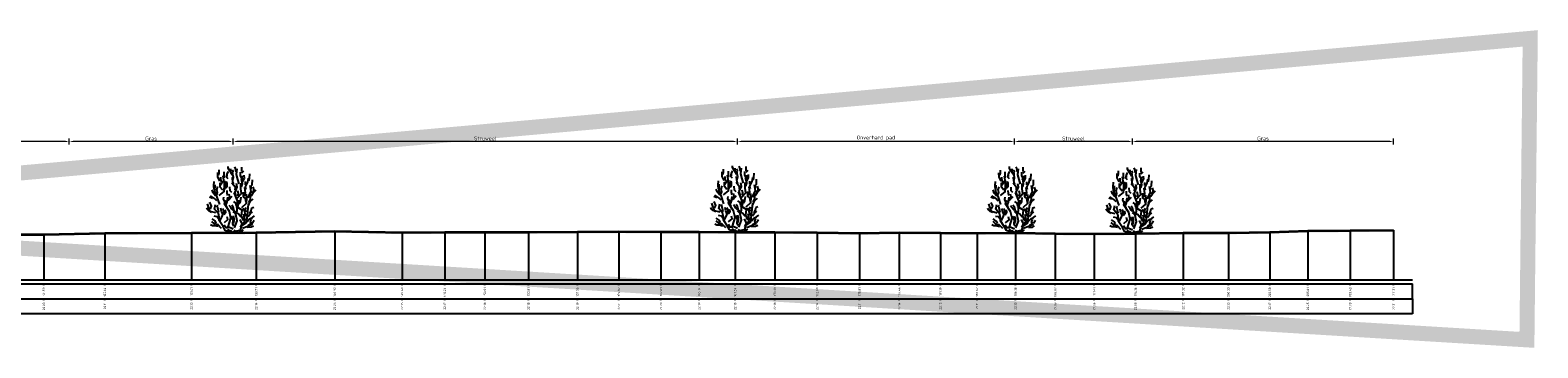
# Model space of a CAD drawing. Header units: metres. Extents: x 173015 to 189682, y 346605 to 348504.
# Tile 227 of 256: x 189218 to 189319, y 348235 to 348256. Entities that reach past the tile are written whole.
import ezdxf
from ezdxf.enums import TextEntityAlignment as Align

# ---------------------------------------------------------------- set-up
doc = ezdxf.new("R2010")
doc.units = ezdxf.units.M
doc.header["$PDMODE"] = 35
doc.header["$PDSIZE"] = 0.075
for name, color, linetype, lineweight in [('B-ME-GR-HEESTER-SD', 252, 'Continuous', 25), ('X-ME-AL-PROFIEL_HUIDIG MAAIVELD-GD', 252, 'Continuous', 0), ('X-XX-AL-DETAIL1-M-B', 252, 'Continuous', 18), ('X-XX-AL-DWARSPROFIEL_PROFIELLIJN MAAIVELD-GD', 8, 'Continuous', 35), ('X-XX-AL-HULPGEOMETRIE-G', 50, 'Continuous', 25)]:
    doc.layers.add(name, color=color, linetype=linetype, lineweight=lineweight)
doc.layers.add('X-ME-AL-PROFIELRASTER-S', color=7, linetype='Continuous')
doc.styles.add('NLCS-ISO-ANNOTATIVE-T18', font='NLCS-ISO.ttf', dxfattribs={"height": 1.8})
doc.styles.add('NLCS-ISO-M100-T25', font='NLCS-ISO.ttf', dxfattribs={"height": 0.25})
doc.dimstyles.new('NLCS-M100-T25-PIJL_L3_H2', dxfattribs={"dimscale": 0.1, "dimtxt": 2.5, "dimasz": 2.5, "dimexe": 2, "dimexo": 2, "dimgap": 0.7, "dimtad": 1, "dimdec": 3, "dimzin": 0, "dimdsep": 46, "dimtxsty": 'NLCS-ISO-M100-T25', "dimcen": 0, "dimdle": 2, "dimclrd": 256, "dimclre": 256, "dimclrt": 256, "dimazin": 0, "dimtfac": 1, "dimtdec": 3, "dimtofl": 0, "dimtmove": 0, "dimatfit": 3, "dimfxl": 2, "dimfxlon": 1, "dimtfillclr": 256, "dimtolj": 1, "dimtzin": 0, "dimlwd": -1, "dimlwe": -1, "dimarcsym": 0})

# ---------------------------------------------------------------- blocks, each defined once
blk = doc.blocks.new('SAL-PROFIELRASTER_BALK_EIND1-D')
at = {"color": 0, "linetype": 'ByBlock', "lineweight": -2}
blk.add_line((1, -12.5), (1, -2.5), dxfattribs=at)
at = {"color": 0, "linetype": 'ByBlock', "lineweight": -2, "flags": 128}
for points in [[(0, 0), (1, 0)], [(0, -2.5), (1, -2.5)], [(0, -12.5), (1, -12.5)]]:
    blk.add_lwpolyline(points, dxfattribs=at)
blk = doc.blocks.new('SAL-PROFIELRASTER_BALK_EIND2-D')
at = {"color": 0, "linetype": 'ByBlock', "lineweight": -2}
for p, q in [((1, -2.5), (1, -12.5)), ((1, -12.5), (0, -12.5))]:
    blk.add_line(p, q, dxfattribs=at)
blk = doc.blocks.new('SAL-PROFIELRASTER_BALK_DATA-D')
at = {"color": 0, "linetype": 'ByBlock', "lineweight": -2}
blk.add_lwpolyline([(0, -3.5), (0, -2.5)], dxfattribs=at)
at = {"color": 0, "linetype": 'ByBlock', "lineweight": -2, "style": 'NLCS-ISO-ANNOTATIVE-T18'}
blk.add_attdef('GETAL', text='', height=1.5, rotation=90, dxfattribs=at).set_placement((0.75, -5), align=Align.RIGHT)
blk = doc.blocks.new('SAL-PROFIELRASTER_AANHAAL-D')
at = {"color": 9, "linetype": 'ByBlock', "lineweight": -2, "flags": 128}
blk.add_lwpolyline([(0, 1), (0, 0)], dxfattribs=at)
blk = doc.blocks.new('*D59')
at = {"layer": 'Defpoints', "color": 0, "transparency": 16777216}
for p in [(189291.75, 348248.23), (189291.75, 348236.71), (189309.11, 348236.71)]:
    blk.add_point(p, dxfattribs=at)
at = {"layer": 'X-XX-AL-DETAIL1-M-B', "transparency": 16777216}
for p, q in [((189291.75, 348248.03), (189291.75, 348248.43)), ((189308.86, 348248.23), (189292, 348248.23)), ((189309.11, 348248.03), (189309.11, 348248.43))]:
    blk.add_line(p, q, dxfattribs=at)
for points in [[(189292, 348248.27), (189292, 348248.19), (189291.75, 348248.23)], [(189308.86, 348248.27), (189308.86, 348248.19), (189309.11, 348248.23)]]:
    blk.add_solid(points, dxfattribs=at)
at = {"layer": 'X-XX-AL-DETAIL1-M-B', "transparency": 16777216, "insert": (189300.43, 348248.43), "char_height": 0.25, "attachment_point": 5, "style": 'NLCS-ISO-M100-T25'}
blk.add_mtext('\\A1;Gras', dxfattribs=at)
blk = doc.blocks.new('*D60')
at = {"layer": 'Defpoints', "color": 0, "transparency": 16777216}
for p in [(189283.9, 348248.23), (189283.9, 348236.71), (189291.75, 348236.71)]:
    blk.add_point(p, dxfattribs=at)
at = {"layer": 'X-XX-AL-DETAIL1-M-B', "transparency": 16777216}
for p, q in [((189283.9, 348248.03), (189283.9, 348248.43)), ((189291.5, 348248.23), (189284.15, 348248.23)), ((189291.75, 348248.03), (189291.75, 348248.43))]:
    blk.add_line(p, q, dxfattribs=at)
for points in [[(189284.15, 348248.27), (189284.15, 348248.19), (189283.9, 348248.23)], [(189291.5, 348248.27), (189291.5, 348248.19), (189291.75, 348248.23)]]:
    blk.add_solid(points, dxfattribs=at)
at = {"layer": 'X-XX-AL-DETAIL1-M-B', "transparency": 16777216, "insert": (189287.82, 348248.43), "char_height": 0.25, "attachment_point": 5, "style": 'NLCS-ISO-M100-T25'}
blk.add_mtext('\\A1;Struweel', dxfattribs=at)
blk = doc.blocks.new('SGR-HEESTER_S01_E_ZIJ-D')
blk.add_line((-0.17, 0), (0.14, 0))
at = {"flags": 128}
for points in [[(-0.97, 3.82), (-0.92, 3.96), (-0.92, 4.17)], [(-0.6, 3.64), (-0.6, 3.89), (-0.6, 4.04)], [(-0.39, 3.73), (-0.39, 3.91), (-0.31, 4.07)], [(-0.2, 4.07), (-0.32, 4.28), (-0.32, 4.4)], [(-0.04, 3.82), (-0.15, 3.99), (-0.15, 4.24)], [(-0.06, 4), (0, 4.09), (-0.05, 4.17)], [(0.2, 4.02), (0.16, 4.26), (0.11, 4.37)], [(0.4, 3.24), (0.32, 3.53), (0.23, 3.86), (0.28, 4.25)], [(0.55, 3.49), (0.58, 3.63), (0.49, 3.78), (0.49, 4.02)], [(0.59, 4.06), (0.59, 4.23), (0.58, 4.36)], [(0.58, 3.97), (0.72, 4.1)], [(-1.26, 2.87), (-1.27, 3.11), (-1.26, 3.41)], [(-0.89, 1.87), (-1.06, 2.36), (-1.22, 2.75), (-1.2, 3.17)], [(-1.09, 2.51), (-1.03, 2.67), (-1.08, 2.85), (-1.01, 3.06)], [(-0.88, 3.43), (-1.01, 3.7), (-1.02, 3.99)], [(-0.93, 2.47), (-0.6, 2.73), (-0.58, 3.23), (-0.56, 3.45)], [(-0.69, 2.83), (-0.85, 3.03), (-0.85, 3.32)], [(-0.82, 3.15), (-0.77, 3.36), (-0.82, 3.56), (-0.82, 3.69)], [(-0.79, 3.24), (-0.61, 3.49), (-0.66, 3.77)], [(-0.6, 2.82), (-0.47, 3.09), (-0.48, 3.24), (-0.4, 3.41)], [(-0.49, 2.98), (-0.4, 3.1), (-0.4, 3.32)], [(-0.33, 3.58), (-0.43, 3.69), (-0.42, 3.84)], [(-0.09, 2.67), (-0.2, 2.78), (-0.21, 3.04)], [(0.14, 2.85), (0.15, 3.01), (-0.08, 3.3)], [(0.04, 3.22), (-0.02, 3.33), (-0.05, 3.64), (-0.06, 3.69)], [(-0.01, 3.48), (0.02, 3.66), (-0.02, 3.86), (-0.02, 3.98)], [(0.2, 2.43), (0.13, 2.69), (0.27, 3.03), (0.23, 3.26)], [(0.29, 2.31), (0.56, 2.6), (0.51, 2.92), (0.51, 3.28)], [(0.56, 3.05), (0.62, 3.24), (0.58, 3.44), (0.63, 3.78)], [(0.63, 3.39), (0.75, 3.63), (0.74, 3.82)], [(0.83, 3.19), (0.82, 3.39)], [(0.87, 2.88), (0.83, 3.04), (0.99, 3.35), (1.02, 3.62)], [(0.99, 2.31), (1.21, 2.73), (1.13, 3.14)], [(1.05, 3.44), (1.09, 3.59), (1.12, 3.91)], [(1.2, 2.91), (1.2, 3.11), (1.27, 3.18), (1.28, 3.51)], [(1.29, 2.62), (1.4, 2.83), (1.34, 3.04)], [(-1.36, 2.28), (-1.57, 2.36)], [(-1.51, 1.59), (-1.44, 1.77), (-1.55, 2.02)], [(-1.08, 2.11), (-1.23, 2.27), (-1.5, 2.44)], [(-1.17, 2.44), (-1.33, 2.64), (-1.4, 2.85)], [(-0.56, 2.04), (-0.63, 2.22), (-0.61, 2.36)], [(0.01, 0.23), (-0.32, 0.39), (-0.14, 0.96), (-0.25, 1.41), (-0.58, 1.92), (-0.49, 2.16)], [(-0.4, 1.72), (-0.48, 1.81), (-0.39, 2.04), (-0.35, 2.37)], [(-0.35, 2.48), (-0.39, 2.62), (-0.4, 2.81)], [(-0.34, 2.14), (-0.22, 2.36), (-0.26, 2.57)], [(-0.29, 2.19), (-0.07, 2.42)], [(0.23, 1.76), (0.19, 1.96), (0.04, 2.07)], [(0.1, 0.32), (0.27, 0.78), (0.18, 1.2), (0.27, 1.46), (0.29, 2.12), (0.07, 2.68)], [(0.31, 2.42), (0.36, 2.58), (0.32, 2.78)], [(0.31, 1.73), (0.36, 1.9), (0.41, 2.16)], [(0.41, 1.94), (0.5, 2.07), (0.53, 2.35)], [(0.58, 1.68), (0.89, 1.96), (0.91, 2.29), (0.89, 2.55)], [(0.87, 2.02), (0.83, 2.27), (0.69, 2.38), (0.69, 2.69)], [(0.75, 2.43), (0.83, 2.65), (0.79, 3.01)], [(1.02, 1.81), (1.14, 2.08), (1.33, 2.24)], [(1.05, 2), (1.15, 2.2), (1.16, 2.57)], [(1.06, 2.36), (1.23, 2.48), (1.34, 2.65), (1.54, 2.85)], [(-1.43, 1.34), (-1.6, 1.42), (-1.71, 1.53), (-1.76, 1.63)], [(-1.15, 1.31), (-1.52, 1.41), (-1.7, 1.92)], [(-0.96, 0.92), (-1.06, 1.05), (-1.26, 1.09)], [(-0.17, 0), (-0.52, 0.15), (-0.67, 0.41), (-0.93, 0.8), (-0.93, 1.02), (-0.98, 1.28), (-1.24, 1.57), (-1.17, 1.87)], [(-0.94, 1.35), (-0.97, 1.46), (-1.01, 1.65), (-1.07, 1.74), (-0.99, 1.83)], [(-0.85, 0.82), (-0.74, 1.04), (-0.6, 1.44), (-0.69, 1.61)], [(-0.69, 1.23), (-0.76, 1.4), (-0.82, 1.62)], [(-0.62, 1.2), (-0.49, 1.36), (-0.53, 1.52)], [(-0.58, 0.67), (-0.34, 0.87), (-0.39, 1.06)], [(0.01, 1.48), (-0.11, 1.58), (-0.16, 1.69), (-0.26, 1.8)], [(0.06, 0.44), (-0.01, 0.58), (0, 0.85), (-0.12, 1.09)], [(0.27, 1.32), (0.07, 1.45), (0.01, 1.7), (-0.09, 1.83)], [(0.53, 1.04), (0.45, 1.13), (0.35, 1.26), (0.15, 1.28), (0.01, 1.41)], [(0.02, 0.6), (0.08, 0.78), (0.08, 0.94), (0.02, 1.11)], [(0.12, 0.1), (0.49, 0.17), (0.58, 0.47), (0.89, 0.67), (0.95, 1.13), (1.02, 1.92)], [(0.69, 0.8), (0.56, 1.11), (0.6, 1.5), (0.21, 1.74)], [(0.62, 0.59), (0.76, 0.73), (0.76, 0.98), (0.72, 1.22)], [(0.92, 1.08), (0.8, 1.26), (0.77, 1.43), (0.68, 1.61)], [(0.85, 1.38), (0.82, 1.54), (0.87, 1.68)], [(1, 1.08), (1.14, 1.25), (1.29, 1.39)], [(1.12, 1.28), (1.21, 1.47), (1.24, 1.65), (1.37, 1.7)], [(1.14, 0.94), (1.28, 1.01), (1.43, 1.12)], [(-0.97, 0.4), (-1.22, 0.45), (-1.36, 0.45), (-1.5, 0.52)], [(-0.76, 0.28), (-1, 0.52), (-1.24, 0.58), (-1.41, 0.74)], [(-1.13, 0.64), (-1.2, 0.78), (-1.4, 0.92)], [(-0.31, 0.32), (-0.47, 0.32), (-0.6, 0.51)], [(-0.14, 0.09), (-0.31, 0.17), (-0.35, 0.21)], [(0, 0), (-0.14, 0.14)], [(-0.02, 0), (0.14, 0.2)], [(0.14, 0), (0.53, 0.06), (0.67, 0.21)], [(0.49, 0.37), (0.6, 0.59), (0.47, 0.88)], [(0.62, 0.3), (0.95, 0.43), (1.28, 0.58)], [(0.8, 0.8), (0.85, 0.95)], [(0.93, 0.75), (1.1, 0.92), (1.2, 0.92)], [(0.94, 0.37), (1.2, 0.38), (1.35, 0.46)], [(1.01, 0.51), (1.2, 0.62), (1.15, 0.72), (1.23, 0.89)], [(1.27, 0.64), (1.4, 0.84)]]:
    blk.add_lwpolyline(points, dxfattribs=at)
blk = doc.blocks.new('*D61')
at = {"layer": 'Defpoints', "color": 0, "transparency": 16777216}
for p in [(189265.49, 348248.23), (189265.49, 348236.71), (189283.9, 348236.71)]:
    blk.add_point(p, dxfattribs=at)
at = {"layer": 'X-XX-AL-DETAIL1-M-B', "transparency": 16777216}
for p, q in [((189265.49, 348248.03), (189265.49, 348248.43)), ((189283.65, 348248.23), (189265.74, 348248.23)), ((189283.9, 348248.03), (189283.9, 348248.43))]:
    blk.add_line(p, q, dxfattribs=at)
for points in [[(189265.74, 348248.27), (189265.74, 348248.19), (189265.49, 348248.23)], [(189283.65, 348248.27), (189283.65, 348248.19), (189283.9, 348248.23)]]:
    blk.add_solid(points, dxfattribs=at)
at = {"layer": 'X-XX-AL-DETAIL1-M-B', "transparency": 16777216, "insert": (189274.69, 348248.46), "char_height": 0.25, "attachment_point": 5, "style": 'NLCS-ISO-M100-T25'}
blk.add_mtext('\\A1;Onverhard pad', dxfattribs=at)
blk = doc.blocks.new('*D62')
at = {"layer": 'Defpoints', "color": 0, "transparency": 16777216}
for p in [(189231.97, 348248.23), (189231.97, 348236.71), (189265.49, 348236.71)]:
    blk.add_point(p, dxfattribs=at)
at = {"layer": 'X-XX-AL-DETAIL1-M-B', "transparency": 16777216}
for p, q in [((189231.97, 348248.03), (189231.97, 348248.43)), ((189265.24, 348248.23), (189232.22, 348248.23)), ((189265.49, 348248.03), (189265.49, 348248.43))]:
    blk.add_line(p, q, dxfattribs=at)
for points in [[(189232.22, 348248.27), (189232.22, 348248.19), (189231.97, 348248.23)], [(189265.24, 348248.27), (189265.24, 348248.19), (189265.49, 348248.23)]]:
    blk.add_solid(points, dxfattribs=at)
at = {"layer": 'X-XX-AL-DETAIL1-M-B', "transparency": 16777216, "insert": (189248.73, 348248.43), "char_height": 0.25, "attachment_point": 5, "style": 'NLCS-ISO-M100-T25'}
blk.add_mtext('\\A1;Struweel', dxfattribs=at)
blk = doc.blocks.new('*D63')
at = {"layer": 'Defpoints', "color": 0, "transparency": 16777216}
for p in [(189221.08, 348248.23), (189221.08, 348236.71), (189231.97, 348236.71)]:
    blk.add_point(p, dxfattribs=at)
at = {"layer": 'X-XX-AL-DETAIL1-M-B', "transparency": 16777216}
for p, q in [((189221.08, 348248.03), (189221.08, 348248.43)), ((189231.72, 348248.23), (189221.33, 348248.23)), ((189231.97, 348248.03), (189231.97, 348248.43))]:
    blk.add_line(p, q, dxfattribs=at)
for points in [[(189221.33, 348248.27), (189221.33, 348248.19), (189221.08, 348248.23)], [(189231.72, 348248.27), (189231.72, 348248.19), (189231.97, 348248.23)]]:
    blk.add_solid(points, dxfattribs=at)
at = {"layer": 'X-XX-AL-DETAIL1-M-B', "transparency": 16777216, "insert": (189226.52, 348248.43), "char_height": 0.25, "attachment_point": 5, "style": 'NLCS-ISO-M100-T25'}
blk.add_mtext('\\A1;Gras', dxfattribs=at)
blk = doc.blocks.new('*D64')
at = {"layer": 'Defpoints', "color": 0, "transparency": 16777216}
for p in [(189205.85, 348248.23), (189205.85, 348236.71), (189221.08, 348236.71)]:
    blk.add_point(p, dxfattribs=at)
at = {"layer": 'X-XX-AL-DETAIL1-M-B', "transparency": 16777216}
for p, q in [((189205.85, 348248.03), (189205.85, 348248.43)), ((189220.83, 348248.23), (189206.1, 348248.23)), ((189221.08, 348248.03), (189221.08, 348248.43))]:
    blk.add_line(p, q, dxfattribs=at)
for points in [[(189206.1, 348248.27), (189206.1, 348248.19), (189205.85, 348248.23)], [(189220.83, 348248.27), (189220.83, 348248.19), (189221.08, 348248.23)]]:
    blk.add_solid(points, dxfattribs=at)
at = {"layer": 'X-XX-AL-DETAIL1-M-B', "transparency": 16777216, "insert": (189213.46, 348248.46), "char_height": 0.25, "attachment_point": 5, "style": 'NLCS-ISO-M100-T25'}
blk.add_mtext('\\A1;Onverhard pad', dxfattribs=at)

msp = doc.modelspace()

# ---------------------------------------------------------------- hatches: boundary and pattern name
at = {"layer": 'X-ME-AL-PROFIEL_HUIDIG MAAIVELD-GD'}
h = msp.add_hatch(dxfattribs=at)
h.set_pattern_fill('AGR-MAAIVELD', color=256, scale=0.05, pattern_type=2)
h.set_pattern_definition([(45, (2368.14905, 368.7254), (-0.25000007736, 0.25000007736), []), (45, (2368.11333, 368.7611), (0, 0.50000015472), [0.3535535, -0.3535535]), (45, (2368.07762, 368.7968), (0, 0.50000015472), [0.3535535, -0.3535535]), (45, (2368.0414, 368.83303), (0, 0.50000015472), [0.3535535, -0.3535535]), (45, (2368.0062, 368.86824), (0, 0.50000015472), [0.3535535, -0.3535535]), (45, (2367.97048, 368.90396), (0, 0.50000015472), [0.3535535, -0.3535535]), (45, (2367.93476, 368.93967), (0, 0.50000015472), [0.3535535, -0.3535535]), (315, (2368.14905, 368.7254), (0.25000007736, 0.25000007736), []), (315, (2368.18476, 368.7611), (0.50000015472, -1e-16), [0.3535535, -0.3535535]), (315, (2368.22048, 368.7968), (0.50000015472, -1e-16), [0.3535535, -0.3535535]), (315, (2368.2567, 368.83303), (0.50000015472, -1e-16), [0.3535535, -0.3535535]), (315, (2368.2919, 368.86824), (0.50000015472, -1e-16), [0.3535535, -0.3535535]), (315, (2368.32762, 368.90396), (0.50000015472, -1e-16), [0.3535535, -0.3535535]), (315, (2368.36333, 368.93967), (0.50000015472, -1e-16), [0.3535535, -0.3535535])])
h.paths.add_polyline_path([(189309.1081, 348242.3459), (189309.1081, 348242.2459), (189306.2263, 348242.2149), (189303.4111, 348242.1849), (189300.8771, 348242.1079), (189298.1284, 348242.0649), (189295.1163, 348242.0529), (189291.9557, 348242.0129), (189289.2109, 348241.9919), (189286.6216, 348242.0109), (189283.9774, 348242.0669), (189281.4159, 348242.0469), (189278.9863, 348242.0519), (189276.253, 348242.0749), (189273.6076, 348242.0449), (189270.7838, 348242.0749), (189267.9844, 348242.1119), (189265.3376, 348242.1159), (189262.9408, 348242.1199), (189260.4099, 348242.1349), (189257.6158, 348242.1409), (189254.8556, 348242.1219), (189251.6034, 348242.1169), (189248.7069, 348242.1089), (189246.0372, 348242.1029), (189243.1956, 348242.0799), (189238.7217, 348242.1789), (189233.5051, 348242.0749), (189229.2034, 348242.0669), (189223.4416, 348242.0419), (189219.391, 348241.9609), (189213.0969, 348241.9549), (189208.4389, 348241.9329), (189201.96, 348241.9309), (189196.8686, 348241.8689), (189190.4986, 348241.7989), (189184.6124, 348241.7389), (189176.1617, 348241.5379), (189170.4351, 348241.4769), (189166.7592, 348241.4529), (189163.1955, 348241.4159), (189159.7892, 348241.4849), (189156.4852, 348241.5519), (189152.3716, 348241.5729), (189148.3403, 348241.6409), (189144.8275, 348241.6849), (189141.318, 348241.6899), (189138.0783, 348241.7179), (189134.3587, 348241.7129), (189130.3943, 348241.6859), (189126.0856, 348241.7199), (189121.3401, 348241.7579), (189117.1181, 348241.7799), (189112.9832, 348241.8279), (189106.4872, 348241.8429), (189101.6924, 348241.9329), (189097.7975, 348242.0139), (189097.7975, 348242.1139), (189101.6924, 348242.0329), (189106.4872, 348241.9429), (189112.9832, 348241.9279), (189117.1181, 348241.8799), (189121.3401, 348241.8579), (189126.0856, 348241.8199), (189130.3943, 348241.7859), (189134.3587, 348241.8129), (189138.0783, 348241.8179), (189141.318, 348241.7899), (189144.8275, 348241.7849), (189148.3403, 348241.7409), (189152.3716, 348241.6729), (189156.4852, 348241.6519), (189159.7892, 348241.5849), (189163.1955, 348241.5159), (189166.7592, 348241.5529), (189170.4351, 348241.5769), (189176.1617, 348241.6379), (189184.6124, 348241.8389), (189190.4986, 348241.8989), (189196.8686, 348241.9689), (189201.96, 348242.0309), (189208.4389, 348242.0329), (189213.0969, 348242.0549), (189219.391, 348242.0609), (189223.4416, 348242.1419), (189229.2034, 348242.1669), (189233.5051, 348242.1749), (189238.7217, 348242.2789), (189243.1956, 348242.1799), (189246.0372, 348242.2029), (189248.7069, 348242.2089), (189251.6034, 348242.2169), (189254.8556, 348242.2219), (189257.6158, 348242.2409), (189260.4099, 348242.2349), (189262.9408, 348242.2199), (189265.3376, 348242.2159), (189267.9844, 348242.2119), (189270.7838, 348242.1749), (189273.6076, 348242.1449), (189276.253, 348242.1749), (189278.9863, 348242.1519), (189281.4159, 348242.1469), (189283.9774, 348242.1669), (189286.6216, 348242.1109), (189289.2109, 348242.0919), (189291.9557, 348242.1129), (189295.1163, 348242.1529), (189298.1284, 348242.1649), (189300.8771, 348242.2079), (189303.4111, 348242.2849), (189306.2263, 348242.3149)])

# ---------------------------------------------------------------- linework, layer by layer
at = {"layer": 'X-XX-AL-DWARSPROFIEL_PROFIELLIJN MAAIVELD-GD'}
msp.add_lwpolyline([(189213.0969, 348242.0549), (189219.391, 348242.0609), (189223.4416, 348242.1419), (189229.2034, 348242.1669), (189233.5051, 348242.1749), (189238.7217, 348242.2789), (189243.1956, 348242.1799), (189246.0372, 348242.2029), (189248.7069, 348242.2089), (189251.6034, 348242.2169), (189254.8556, 348242.2219), (189257.6158, 348242.2409), (189260.4099, 348242.2349), (189262.9408, 348242.2199), (189265.3376, 348242.2159), (189267.9844, 348242.2119), (189270.7838, 348242.1749), (189273.6076, 348242.1449), (189276.253, 348242.1749), (189278.9863, 348242.1519), (189281.4159, 348242.1469), (189283.9774, 348242.1669), (189286.6216, 348242.1109), (189289.2109, 348242.0919), (189291.9557, 348242.1129), (189295.1163, 348242.1529), (189298.1284, 348242.1649), (189300.8771, 348242.2079), (189303.4111, 348242.2849), (189306.2263, 348242.3149), (189309.1081, 348242.3459)], dxfattribs=at)
at = {"layer": 'X-XX-AL-HULPGEOMETRIE-G', "const_width": 1}
msp.add_lwpolyline([(189093.4081, 348235.0519), (189318.19, 348255.0811), (189317.97, 348235.0519), (189093.0198, 348248.7316)], dxfattribs=at)

# ---------------------------------------------------------------- block references
at = {"layer": 'B-ME-GR-HEESTER-SD'}
for p in [(189231.9675, 348242.172), (189265.4875, 348242.2156), (189283.8975, 348242.1663), (189291.7475, 348242.1113)]:
    msp.add_blockref('SGR-HEESTER_S01_E_ZIJ-D', p, dxfattribs=at)
at = {"layer": 'X-ME-AL-PROFIELRASTER-S'}
for p, yscale in [((189219.391, 348239.0339), 3.027000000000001), ((189223.4416, 348239.0339), 3.108000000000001), ((189229.2034, 348239.0339), 3.132999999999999), ((189233.5051, 348239.0339), 3.140999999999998), ((189238.7217, 348239.0339), 3.245000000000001), ((189243.1956, 348239.0339), 3.146000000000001), ((189246.0372, 348239.0339), 3.169), ((189248.7069, 348239.0339), 3.175000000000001), ((189251.6034, 348239.0339), 3.183), ((189254.8556, 348239.0339), 3.187999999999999), ((189257.6158, 348239.0339), 3.207000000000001), ((189260.4099, 348239.0339), 3.201000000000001), ((189262.9408, 348239.0339), 3.186), ((189265.3376, 348239.0339), 3.181999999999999), ((189267.9844, 348239.0339), 3.178000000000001), ((189270.7838, 348239.0339), 3.140999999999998), ((189273.6076, 348239.0339), 3.111000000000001), ((189276.253, 348239.0339), 3.140999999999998), ((189278.9863, 348239.0339), 3.117999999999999), ((189281.4159, 348239.0339), 3.113), ((189283.9774, 348239.0339), 3.132999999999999), ((189286.6216, 348239.0339), 3.077000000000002), ((189289.2109, 348239.0339), 3.058), ((189291.9557, 348239.0339), 3.079000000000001), ((189295.1163, 348239.0339), 3.119), ((189298.1284, 348239.0339), 3.131), ((189300.8771, 348239.0339), 3.173999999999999), ((189303.4111, 348239.0339), 3.251000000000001), ((189306.2263, 348239.0339), 3.280999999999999), ((189309.1081, 348239.0339), 3.312000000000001)]:
    msp.add_blockref('SAL-PROFIELRASTER_AANHAAL-D', p, dxfattribs=dict(at, yscale=yscale))
at = {"layer": 'X-ME-AL-PROFIELRASTER-S', "xscale": 212.5606295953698, "yscale": 0.1, "zscale": 212.5606295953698}
for name, p in [('SAL-PROFIELRASTER_BALK_EIND1-D', (189097.7975, 348239.0339)), ('SAL-PROFIELRASTER_BALK_EIND2-D', (189097.7975, 348238.0339))]:
    msp.add_blockref(name, p, dxfattribs=at)
at = {"layer": 'X-ME-AL-PROFIELRASTER-S', "xscale": 0.1, "yscale": 0.1, "zscale": 0.1}
for p, values in [((189219.391, 348239.0339), {'GETAL': '121.59'}), ((189223.4416, 348239.0339), {'GETAL': '125.64'}), ((189229.2034, 348239.0339), {'GETAL': '131.41'}), ((189233.5051, 348239.0339), {'GETAL': '135.71'}), ((189238.7217, 348239.0339), {'GETAL': '140.92'}), ((189243.1956, 348239.0339), {'GETAL': '145.40'}), ((189246.0372, 348239.0339), {'GETAL': '148.24'}), ((189248.7069, 348239.0339), {'GETAL': '150.91'}), ((189251.6034, 348239.0339), {'GETAL': '153.81'}), ((189254.8556, 348239.0339), {'GETAL': '157.06'}), ((189257.6158, 348239.0339), {'GETAL': '159.82'}), ((189260.4099, 348239.0339), {'GETAL': '162.61'}), ((189262.9408, 348239.0339), {'GETAL': '165.14'}), ((189265.3376, 348239.0339), {'GETAL': '167.54'}), ((189267.9844, 348239.0339), {'GETAL': '170.19'}), ((189270.7838, 348239.0339), {'GETAL': '172.99'}), ((189273.6076, 348239.0339), {'GETAL': '175.81'}), ((189276.253, 348239.0339), {'GETAL': '178.46'}), ((189278.9863, 348239.0339), {'GETAL': '181.19'}), ((189281.4159, 348239.0339), {'GETAL': '183.62'}), ((189283.9774, 348239.0339), {'GETAL': '186.18'}), ((189286.6216, 348239.0339), {'GETAL': '188.82'}), ((189289.2109, 348239.0339), {'GETAL': '191.41'}), ((189291.9557, 348239.0339), {'GETAL': '194.16'}), ((189295.1163, 348239.0339), {'GETAL': '197.32'}), ((189298.1284, 348239.0339), {'GETAL': '200.33'}), ((189300.8771, 348239.0339), {'GETAL': '203.08'}), ((189303.4111, 348239.0339), {'GETAL': '205.61'}), ((189306.2263, 348239.0339), {'GETAL': '208.43'}), ((189309.1081, 348239.0339), {'GETAL': '211.31'}), ((189219.391, 348238.0339), {'GETAL': '22.03'}), ((189223.4416, 348238.0339), {'GETAL': '22.11'}), ((189229.2034, 348238.0339), {'GETAL': '22.13'}), ((189233.5051, 348238.0339), {'GETAL': '22.14'}), ((189238.7217, 348238.0339), {'GETAL': '22.25'}), ((189243.1956, 348238.0339), {'GETAL': '22.15'}), ((189246.0372, 348238.0339), {'GETAL': '22.17'}), ((189248.7069, 348238.0339), {'GETAL': '22.18'}), ((189251.6034, 348238.0339), {'GETAL': '22.18'}), ((189254.8556, 348238.0339), {'GETAL': '22.19'}), ((189257.6158, 348238.0339), {'GETAL': '22.21'}), ((189260.4099, 348238.0339), {'GETAL': '22.20'}), ((189262.9408, 348238.0339), {'GETAL': '22.19'}), ((189265.3376, 348238.0339), {'GETAL': '22.18'}), ((189267.9844, 348238.0339), {'GETAL': '22.18'}), ((189270.7838, 348238.0339), {'GETAL': '22.14'}), ((189273.6076, 348238.0339), {'GETAL': '22.11'}), ((189276.253, 348238.0339), {'GETAL': '22.14'}), ((189278.9863, 348238.0339), {'GETAL': '22.12'}), ((189281.4159, 348238.0339), {'GETAL': '22.11'}), ((189283.9774, 348238.0339), {'GETAL': '22.13'}), ((189286.6216, 348238.0339), {'GETAL': '22.08'}), ((189289.2109, 348238.0339), {'GETAL': '22.06'}), ((189291.9557, 348238.0339), {'GETAL': '22.08'}), ((189295.1163, 348238.0339), {'GETAL': '22.12'}), ((189298.1284, 348238.0339), {'GETAL': '22.13'}), ((189300.8771, 348238.0339), {'GETAL': '22.17'}), ((189303.4111, 348238.0339), {'GETAL': '22.25'}), ((189306.2263, 348238.0339), {'GETAL': '22.28'}), ((189309.1081, 348238.0339), {'GETAL': '22.31'})]:
    msp.add_blockref('SAL-PROFIELRASTER_BALK_DATA-D', p, dxfattribs=at).add_auto_attribs(values)

# ---------------------------------------------------------------- dimensions: what is measured, and where the dimension line sits
at = {"layer": 'X-XX-AL-DETAIL1-M-B'}
for base, p1, p2, text, picture, middle in [((189205.8475, 348248.2316), (189221.0775, 348236.7127), (189205.8475, 348236.7127), 'Onverhard pad', '*D64', (189213.4625, 348248.2316)), ((189221.0775, 348248.2316), (189231.9675, 348236.7127), (189221.0775, 348236.7127), 'Gras', '*D63', (189226.5225, 348248.2316)), ((189231.9675, 348248.2316), (189265.4875, 348236.7127), (189231.9675, 348236.7127), 'Struweel', '*D62', (189248.7275, 348248.2316)), ((189265.4875, 348248.2316), (189283.8975, 348236.7127), (189265.4875, 348236.7127), 'Onverhard pad', '*D61', (189274.6925, 348248.2316)), ((189283.8975, 348248.2316), (189291.7475, 348236.7127), (189283.8975, 348236.7127), 'Struweel', '*D60', (189287.8225, 348248.2316)), ((189291.7475, 348248.2316), (189309.1081, 348236.7127), (189291.7475, 348236.7127), 'Gras', '*D59', (189300.4278, 348248.2316))]:
    dim = msp.add_linear_dim(base=base, p1=p1, p2=p2, text=text, dimstyle='NLCS-M100-T25-PIJL_L3_H2', dxfattribs=at)
    dim.commit()
    dim.dimension.update_dxf_attribs({"geometry": picture, "text_midpoint": middle, "dimtype": 160})

doc.saveas('drawing.dxf')
